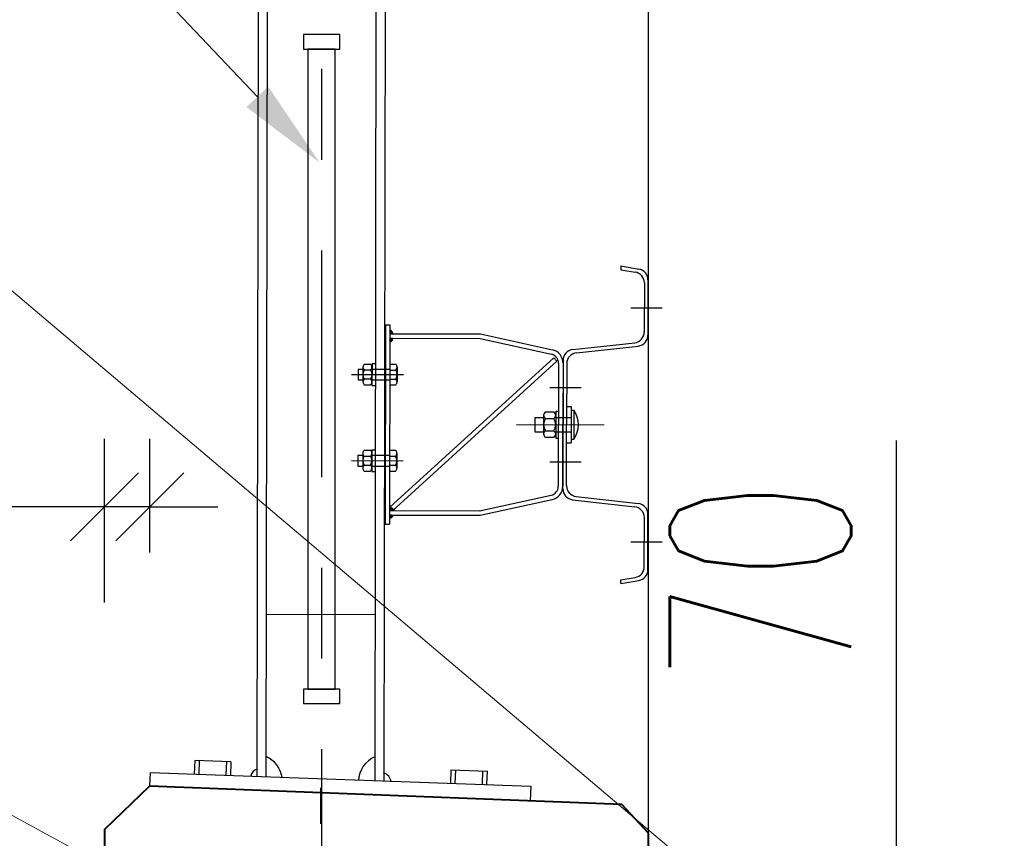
# Model space of a CAD drawing. Header units: metres. Extents: x -912764 to -454925, y -2226138 to -1112338.
# Tile 51 of 256: x -456251.935 to -456250.849, y -1113065.475 to -1113064.573. Entities that reach past the tile are written whole.
import ezdxf
from ezdxf import colors
from ezdxf.entities.mleader import LeaderData, LeaderLine
from ezdxf.math import Vec2, Vec3

# ---------------------------------------------------------------- set-up
doc = ezdxf.new("R2010")
doc.units = ezdxf.units.M
for name, pattern in [('DASHDOT2', [0.375, 0.25, -0.0625, 0, -0.0625]), ('SOLID', [0]), ('ČÁRKOVANÁ', [19.05, 12.7, -6.35])]:
    doc.linetypes.add(name, pattern=pattern)
for name, color, linetype in [('018-ZSvodidlo', 8, 'Continuous'), ('025', 1, 'Continuous'), ('025-OSY', 4, 'DASHDOT2'), ('025-ZSvodidlo', 1, 'Continuous'), ('C3D_ZPR', 7, 'Continuous'), ('p_koty', 7, 'Continuous')]:
    doc.layers.add(name, color=color, linetype=linetype)
doc.layers.add('1', color=7, linetype='Continuous', lineweight=15)
doc.layers.add('_NOVÝ STAV', color=1, linetype='Continuous', lineweight=30)
doc.layers.add('PDF2_13', color=140, linetype='Continuous', true_color=0x00bfff)
doc.styles.add('Romans', font='romans.shx')
doc.styles.add('StandardUzky', font='simplex.shx', dxfattribs={"width": 0.65})
doc.styles.add('znacky', font='arial.ttf')
doc.dimstyles.new('1000', dxfattribs={"dimscale": 0.5, "dimtxt": 1, "dimasz": 0.6, "dimexe": 0.3, "dimexo": 0.5, "dimgap": 0.5, "dimtad": 1, "dimzin": 1, "dimdsep": 46, "dimtxsty": 'znacky', "dimblk": 'OBLIQUE', "dimcen": 1, "dimdle": 0.3, "dimclrd": 256, "dimclre": 256, "dimclrt": 256, "dimadec": 3, "dimazin": 0, "dimtfac": 1, "dimtmove": 0, "dimatfit": 3, "dimldrblk": 'OBLIQUE', "dimfxl": 1, "dimlwd": -1, "dimlwe": -1, "dimarcsym": 0})

# ---------------------------------------------------------------- blocks, each defined once
blk = doc.blocks.new('_Oblique')
at = {"color": 0, "linetype": 'ByBlock', "lineweight": -2}
blk.add_line((-0.5, -0.5), (0.5, 0.5), dxfattribs=at)
blk = doc.blocks.new('*D254')
at = {"layer": 'C3D_ZPR', "color": 1, "transparency": 16777216}
for p, q in [((-456251.2418, -1113064.4011), (-456251.2418, -1113064.0761)), ((-456250.7418, -1113064.4011), (-456250.7418, -1113064.0761)), ((-456251.3168, -1113064.1511), (-456250.6668, -1113064.1511))]:
    blk.add_line(p, q, dxfattribs=at)
at = {"layer": 'Defpoints', "color": 0, "lineweight": 50, "transparency": 16777216}
for p in [(-456250.7418, -1113064.1511), (-456251.2418, -1113065.3585), (-456250.7418, -1113065.3585)]:
    blk.add_point(p, dxfattribs=at)
at = {"layer": 'C3D_ZPR', "color": 1, "transparency": 16777216, "xscale": 0.075, "yscale": 0.075, "zscale": 0.075, "rotation": 180}
blk.add_blockref('_Oblique', (-456251.2418, -1113064.1511), dxfattribs=at)
at = {"layer": 'C3D_ZPR', "color": 1, "transparency": 16777216, "xscale": 0.075, "yscale": 0.075, "zscale": 0.075}
blk.add_blockref('_Oblique', (-456250.7418, -1113064.1511), dxfattribs=at)
at = {"layer": 'C3D_ZPR', "color": 1, "transparency": 16777216, "insert": (-456250.9918, -1113064.0011), "char_height": 0.2, "attachment_point": 5, "style": 'StandardUzky'}
blk.add_mtext('500', dxfattribs=at)
blk = doc.blocks.new('*D255')
at = {"layer": 'C3D_ZPR', "color": 1, "transparency": 16777216}
for p, q in [((-456251.8419, -1113064.4011), (-456251.8419, -1113064.0761)), ((-456251.2418, -1113064.4011), (-456251.2418, -1113064.0761)), ((-456251.9169, -1113064.1511), (-456251.1668, -1113064.1511))]:
    blk.add_line(p, q, dxfattribs=at)
at = {"layer": 'Defpoints', "color": 0, "lineweight": 50, "transparency": 16777216}
for p in [(-456251.2418, -1113064.1511), (-456251.8419, -1113065.4656), (-456251.2418, -1113065.5223)]:
    blk.add_point(p, dxfattribs=at)
at = {"layer": 'C3D_ZPR', "color": 1, "transparency": 16777216, "xscale": 0.075, "yscale": 0.075, "zscale": 0.075, "rotation": 180}
blk.add_blockref('_Oblique', (-456251.8419, -1113064.1511), dxfattribs=at)
at = {"layer": 'C3D_ZPR', "color": 1, "transparency": 16777216, "xscale": 0.075, "yscale": 0.075, "zscale": 0.075}
blk.add_blockref('_Oblique', (-456251.2418, -1113064.1511), dxfattribs=at)
at = {"layer": 'C3D_ZPR', "color": 1, "transparency": 16777216, "insert": (-456251.5419, -1113064.0011), "char_height": 0.2, "attachment_point": 5, "style": 'StandardUzky'}
blk.add_mtext('600', dxfattribs=at)
blk = doc.blocks.new('*D258')
at = {"layer": 'C3D_ZPR', "color": 1, "transparency": 16777216}
for p, q in [((-456251.8419, -1113065.2156), (-456251.8419, -1113065.035)), ((-456251.7919, -1113065.1604), (-456251.7919, -1113065.035)), ((-456251.8419, -1113065.11), (-456252.5981, -1113065.11)), ((-456251.7919, -1113065.11), (-456251.8419, -1113065.11)), ((-456251.7919, -1113065.11), (-456251.7169, -1113065.11))]:
    blk.add_line(p, q, dxfattribs=at)
at = {"layer": 'Defpoints', "color": 0, "lineweight": 50, "transparency": 16777216}
for p in [(-456251.7919, -1113065.11), (-456251.7919, -1113065.4104), (-456251.8419, -1113065.4656)]:
    blk.add_point(p, dxfattribs=at)
at = {"layer": 'C3D_ZPR', "color": 1, "transparency": 16777216, "xscale": 0.075, "yscale": 0.075, "zscale": 0.075}
blk.add_blockref('_Oblique', (-456251.8419, -1113065.11), dxfattribs=at)
at = {"layer": 'C3D_ZPR', "color": 1, "transparency": 16777216, "xscale": 0.075, "yscale": 0.075, "zscale": 0.075, "rotation": 180}
blk.add_blockref('_Oblique', (-456251.7919, -1113065.11), dxfattribs=at)
at = {"layer": 'C3D_ZPR', "color": 1, "transparency": 16777216, "insert": (-456252.35, -1113064.9409), "char_height": 0.2, "attachment_point": 5, "style": 'StandardUzky'}
blk.add_mtext('0,05', dxfattribs=at)
blk = doc.blocks.new('*D259')
at = {"layer": 'C3D_ZPR', "color": 1, "transparency": 16777216}
for p, q in [((-456250.9682, -1113065.5223), (-456250.9682, -1113065.0368)), ((-456251.0854, -1113065.5223), (-456250.8932, -1113065.5223)), ((-456250.9682, -1113065.5923), (-456250.9682, -1113065.5223)), ((-456251.0854, -1113065.5923), (-456250.8932, -1113065.5923)), ((-456250.9682, -1113065.5923), (-456250.9682, -1113065.6673))]:
    blk.add_line(p, q, dxfattribs=at)
at = {"layer": 'Defpoints', "color": 0, "lineweight": 50, "transparency": 16777216}
for p in [(-456251.3354, -1113065.5223), (-456251.3354, -1113065.5923), (-456250.9682, -1113065.5923)]:
    blk.add_point(p, dxfattribs=at)
at = {"layer": 'C3D_ZPR', "color": 1, "transparency": 16777216, "xscale": 0.075, "yscale": 0.075, "zscale": 0.075}
for p, rotation in [((-456250.9682, -1113065.5223), 270), ((-456250.9682, -1113065.5923), 90)]:
    blk.add_blockref('_Oblique', p, dxfattribs=dict(at, rotation=rotation))
at = {"layer": 'C3D_ZPR', "color": 1, "transparency": 16777216, "insert": (-456251.1182, -1113065.192), "char_height": 0.2, "attachment_point": 5, "rotation": 90, "style": 'StandardUzky'}
blk.add_mtext('70', dxfattribs=at)
blk = doc.blocks.new('*D264')
at = {"layer": 'C3D_ZPR', "color": 1, "transparency": 16777216}
for p, q in [((-456250.4662, -1113065.363), (-456250.4662, -1113065.5923)), ((-456250.7162, -1113065.438), (-456250.3912, -1113065.438)), ((-456250.7162, -1113065.5923), (-456250.3912, -1113065.5923)), ((-456250.4662, -1113065.5923), (-456250.4662, -1113066.083))]:
    blk.add_line(p, q, dxfattribs=at)
at = {"layer": 'Defpoints', "color": 0, "lineweight": 50, "transparency": 16777216}
for p in [(-456251.2714, -1113065.438), (-456251.2418, -1113065.5923), (-456250.4662, -1113065.5923)]:
    blk.add_point(p, dxfattribs=at)
at = {"layer": 'C3D_ZPR', "color": 1, "transparency": 16777216, "xscale": 0.075, "yscale": 0.075, "zscale": 0.075}
for p, rotation in [((-456250.4662, -1113065.438), 90), ((-456250.4662, -1113065.5923), 270)]:
    blk.add_blockref('_Oblique', p, dxfattribs=dict(at, rotation=rotation))
at = {"layer": 'C3D_ZPR', "color": 1, "transparency": 16777216, "insert": (-456250.6162, -1113065.8751), "char_height": 0.2, "attachment_point": 5, "rotation": 90, "style": 'StandardUzky'}
blk.add_mtext('154', dxfattribs=at)
blk = doc.blocks.new('A$C021ef3a7')
at = {"layer": '018-ZSvodidlo', "color": 1}
blk.add_line((-0.1038, -0.5175), (-0.2238, -0.5173), dxfattribs=at)
at = {"layer": '025', "color": 1}
blk.add_line((-0.164, -0.7084), (-0.164, -0.7479), dxfattribs=at)
at = {"layer": '025-OSY', "color": 1}
blk.add_line((-0.1628, 0.4343), (-0.1628, -0.8139), dxfattribs=at)
at = {"layer": '025-ZSvodidlo', "color": 1}
for p, q in [((-0.2327, 0.2052), (-0.2341, -0.6955)), ((-0.2227, 0.2052), (-0.2241, -0.6959)), ((-0.1027, 0.205), (-0.1041, -0.7009)), ((-0.0927, 0.205), (-0.0941, -0.7013)), ((0.1674, -0.1329), (0.1673, -0.137)), ((0.1673, -0.137), (0.1833, -0.1397)), ((0.1674, -0.1329), (0.1873, -0.1363)), ((0.1933, -0.1515), (0.1932, -0.2057)), ((0.1973, -0.1482), (0.1972, -0.2092)), ((0.1784, -0.179), (0.2129, -0.179)), ((-0.0924, -0.1976), (-0.0927, -0.4176)), ((-0.0924, -0.1976), (-0.0874, -0.1976)), ((-0.0874, -0.1976), (-0.0877, -0.4176)), ((-0.0874, -0.2041), (-0.087, -0.2037)), ((-0.0874, -0.2045), (-0.0867, -0.2038)), ((-0.0837, -0.2076), (-0.0874, -0.2039)), ((-0.0874, -0.205), (-0.0864, -0.204)), ((-0.0874, -0.2054), (-0.0861, -0.2041)), ((-0.0874, -0.2058), (-0.0858, -0.2043)), ((-0.0842, -0.2076), (-0.0874, -0.2044)), ((-0.0874, -0.2063), (-0.0856, -0.2045)), ((-0.0874, -0.2067), (-0.0854, -0.2047)), ((-0.0846, -0.2076), (-0.0874, -0.2048)), ((-0.0874, -0.2072), (-0.0852, -0.205)), ((-0.0874, -0.2076), (-0.085, -0.2052)), ((-0.0851, -0.2076), (-0.0874, -0.2053)), ((-0.0855, -0.2076), (-0.0874, -0.2057)), ((-0.086, -0.2076), (-0.0874, -0.2061)), ((-0.0844, -0.2065), (-0.0873, -0.2035)), ((-0.0869, -0.2076), (-0.0848, -0.2055)), ((-0.0847, -0.2057), (-0.0866, -0.2038)), ((-0.0865, -0.2076), (-0.0847, -0.2058)), ((-0.086, -0.2076), (-0.0845, -0.2061)), ((-0.0864, -0.2076), (-0.0874, -0.2066)), ((-0.0868, -0.2076), (-0.0874, -0.207)), ((-0.0874, -0.2076), (0.0126, -0.2077)), ((-0.0874, -0.2126), (0.0121, -0.2127)), ((-0.0874, -0.2129), (-0.087, -0.2126)), ((-0.0874, -0.2134), (-0.0866, -0.2126)), ((-0.0874, -0.2138), (-0.0862, -0.2126)), ((-0.0874, -0.2142), (-0.0857, -0.2126)), ((-0.0874, -0.2147), (-0.0853, -0.2126)), ((-0.0874, -0.2151), (-0.0848, -0.2126)), ((-0.0874, -0.2156), (-0.0844, -0.2126)), ((-0.0874, -0.216), (-0.0841, -0.2127)), ((-0.085, -0.2152), (-0.0874, -0.2128)), ((-0.0852, -0.2154), (-0.0874, -0.2132)), ((-0.0854, -0.2156), (-0.0874, -0.2137)), ((-0.0857, -0.2158), (-0.0874, -0.2141)), ((-0.0859, -0.216), (-0.0874, -0.2145)), ((-0.0862, -0.2162), (-0.0874, -0.215)), ((-0.0865, -0.2163), (-0.0874, -0.2154)), ((-0.0868, -0.2164), (-0.0874, -0.2159)), ((-0.0872, -0.2165), (-0.0874, -0.2163)), ((-0.0848, -0.2149), (-0.0871, -0.2126)), ((-0.087, -0.2165), (-0.0843, -0.2138)), ((-0.0846, -0.2147), (-0.0867, -0.2126)), ((-0.0845, -0.2144), (-0.0863, -0.2126)), ((-0.0863, -0.2162), (-0.0846, -0.2145)), ((-0.0844, -0.214), (-0.0858, -0.2126)), ((-0.0856, -0.2076), (-0.0844, -0.2064)), ((-0.0842, -0.2137), (-0.0854, -0.2126)), ((-0.0851, -0.2076), (-0.0843, -0.2068)), ((-0.0842, -0.2133), (-0.0849, -0.2126)), ((-0.0841, -0.213), (-0.0845, -0.2126)), ((0.0121, -0.2127), (0.0907, -0.2301)), ((0.0126, -0.2077), (0.0918, -0.2252)), ((0.1143, -0.2251), (0.1829, -0.2176)), ((0.1183, -0.2287), (0.1869, -0.2212)), ((-0.0874, -0.3989), (0.0934, -0.234)), ((-0.0841, -0.4026), (0.0967, -0.2377)), ((0.0967, -0.2377), (0.0934, -0.234)), ((0.1036, -0.237), (0.1035, -0.3078)), ((-0.1224, -0.2465), (-0.1225, -0.2585)), ((-0.1224, -0.2465), (-0.1171, -0.2465)), ((-0.1171, -0.2443), (-0.1172, -0.261)), ((-0.1156, -0.241), (-0.1087, -0.241)), ((-0.1156, -0.2475), (-0.1087, -0.2475)), ((-0.1071, -0.2405), (-0.1072, -0.2645)), ((-0.1071, -0.2405), (-0.1041, -0.2405)), ((-0.1071, -0.2465), (-0.0874, -0.2466)), ((-0.0874, -0.2411), (-0.081, -0.2411)), ((-0.0874, -0.2476), (-0.081, -0.2476)), ((-0.0795, -0.2443), (-0.0795, -0.2608)), ((0.0986, -0.2399), (0.0984, -0.3757)), ((0.1036, -0.2399), (0.1034, -0.3757)), ((0.1036, -0.24), (0.1035, -0.3078)), ((0.1076, -0.2406), (0.1075, -0.3079)), ((-0.1297, -0.2525), (-0.0745, -0.2526)), ((-0.1277, -0.2525), (-0.0725, -0.2526)), ((-0.1225, -0.2585), (-0.1172, -0.2585)), ((-0.1156, -0.2575), (-0.1087, -0.2575)), ((-0.1072, -0.2585), (-0.0875, -0.2586)), ((-0.0875, -0.2576), (-0.081, -0.2576)), ((-0.1156, -0.264), (-0.1087, -0.264)), ((-0.1072, -0.2645), (-0.1042, -0.2645)), ((-0.0875, -0.2641), (-0.081, -0.2641)), ((0.0892, -0.2668), (0.1237, -0.2669)), ((0.0955, -0.2928), (0.0955, -0.3228)), ((0.0955, -0.2928), (0.0985, -0.2928)), ((0.1075, -0.2879), (0.1125, -0.2879)), ((0.1075, -0.2899), (0.1075, -0.3079)), ((0.1075, -0.2914), (0.1075, -0.3079)), ((0.1125, -0.2879), (0.1124, -0.3279)), ((0.1125, -0.2919), (0.1155, -0.2919)), ((0.1155, -0.2919), (0.1155, -0.3239)), ((0.0725, -0.2998), (0.0822, -0.2998)), ((0.0725, -0.2998), (0.0725, -0.3158)), ((0.0822, -0.2969), (0.0822, -0.3191)), ((0.0843, -0.2938), (0.0934, -0.2938)), ((0.0843, -0.3012), (0.0934, -0.3012)), ((0.0955, -0.2999), (0.1125, -0.2999)), ((0.0521, -0.3078), (0.1488, -0.3079)), ((0.0672, -0.3078), (0.1225, -0.3079)), ((0.0842, -0.3145), (0.0934, -0.3145)), ((0.1034, -0.3787), (0.1035, -0.3078)), ((0.1074, -0.3751), (0.1075, -0.3079)), ((0.1074, -0.3259), (0.1075, -0.3079)), ((0.1075, -0.3244), (0.1075, -0.3079)), ((0.0725, -0.3158), (0.0822, -0.3158)), ((0.0842, -0.3218), (0.0934, -0.3218)), ((0.0955, -0.3158), (0.1125, -0.3158)), ((0.0955, -0.3228), (0.0985, -0.3228)), ((0.1125, -0.3239), (0.1155, -0.3239)), ((-0.1157, -0.336), (-0.1088, -0.336)), ((-0.1073, -0.3355), (-0.1073, -0.3595)), ((-0.1073, -0.3355), (-0.1043, -0.3355)), ((-0.0876, -0.3361), (-0.0811, -0.3361)), ((0.1074, -0.3279), (0.1124, -0.3279)), ((-0.1299, -0.3475), (-0.0746, -0.3476)), ((-0.1279, -0.3475), (-0.0726, -0.3476)), ((-0.1226, -0.3415), (-0.1173, -0.3415)), ((-0.1226, -0.3415), (-0.1226, -0.3535)), ((-0.1173, -0.3393), (-0.1173, -0.356)), ((-0.1157, -0.3425), (-0.1088, -0.3425)), ((-0.1073, -0.3415), (-0.0876, -0.3416)), ((-0.0876, -0.3426), (-0.0811, -0.3426)), ((-0.0796, -0.3393), (-0.0797, -0.3558)), ((-0.1226, -0.3535), (-0.1173, -0.3535)), ((-0.1157, -0.3525), (-0.1089, -0.3525)), ((-0.1073, -0.3535), (-0.0876, -0.3536)), ((-0.0876, -0.3526), (-0.0812, -0.3526)), ((0.0891, -0.3488), (0.1235, -0.3489)), ((-0.1157, -0.359), (-0.1089, -0.359)), ((-0.1073, -0.3595), (-0.1043, -0.3595)), ((-0.0876, -0.3591), (-0.0812, -0.3591)), ((0.0113, -0.4028), (0.0905, -0.3855)), ((0.0123, -0.4077), (0.0916, -0.3904)), ((0.114, -0.3906), (0.1827, -0.3984)), ((0.118, -0.3871), (0.1867, -0.3948)), ((-0.0827, -0.4026), (-0.0877, -0.3976)), ((-0.0877, -0.3979), (-0.0874, -0.3977)), ((-0.083, -0.4026), (-0.0877, -0.3978)), ((-0.0877, -0.3981), (-0.0873, -0.3978)), ((-0.0877, -0.3983), (-0.0872, -0.3979)), ((-0.0877, -0.3986), (-0.0871, -0.398)), ((-0.0832, -0.4026), (-0.0877, -0.3981)), ((-0.0877, -0.3988), (-0.087, -0.3981)), ((-0.0877, -0.399), (-0.0868, -0.3982)), ((-0.0834, -0.4026), (-0.0877, -0.3983)), ((-0.0877, -0.3992), (-0.0867, -0.3983)), ((-0.0877, -0.3994), (-0.0866, -0.3984)), ((-0.0836, -0.4026), (-0.0877, -0.3985)), ((-0.0877, -0.3997), (-0.0865, -0.3985)), ((-0.0877, -0.3999), (-0.0864, -0.3986)), ((-0.0838, -0.4026), (-0.0877, -0.3987)), ((-0.0877, -0.4001), (-0.0863, -0.3987)), ((-0.0877, -0.4003), (-0.0862, -0.3988)), ((-0.0841, -0.4026), (-0.0877, -0.3989)), ((-0.0877, -0.4005), (-0.0861, -0.3989)), ((-0.0877, -0.4008), (-0.0859, -0.3991)), ((-0.0843, -0.4026), (-0.0877, -0.3992)), ((-0.0877, -0.401), (-0.0858, -0.3992)), ((-0.0877, -0.4012), (-0.0857, -0.3993)), ((-0.0845, -0.4026), (-0.0877, -0.3994)), ((-0.0877, -0.4014), (-0.0856, -0.3994)), ((-0.0877, -0.4016), (-0.0855, -0.3995)), ((-0.0847, -0.4026), (-0.0877, -0.3996)), ((-0.0877, -0.4019), (-0.0854, -0.3996)), ((-0.0877, -0.4021), (-0.0853, -0.3997)), ((-0.0849, -0.4026), (-0.0877, -0.3998)), ((-0.0877, -0.4023), (-0.0851, -0.3998)), ((-0.0877, -0.4025), (-0.0851, -0.3999)), ((-0.0852, -0.4026), (-0.0877, -0.4001)), ((-0.0854, -0.4026), (-0.0877, -0.4003)), ((-0.0856, -0.4026), (-0.0877, -0.4005)), ((-0.0858, -0.4026), (-0.0877, -0.4007)), ((-0.086, -0.4026), (-0.0877, -0.4009)), ((-0.0863, -0.4026), (-0.0877, -0.4012)), ((-0.0865, -0.4026), (-0.0877, -0.4014)), ((-0.0867, -0.4026), (-0.0877, -0.4016)), ((-0.0869, -0.4026), (-0.0877, -0.4018)), ((-0.0851, -0.3999), (-0.0874, -0.3977)), ((-0.0874, -0.4025), (-0.0849, -0.4)), ((-0.0873, -0.4026), (-0.0848, -0.4001)), ((-0.087, -0.4026), (-0.0847, -0.4002)), ((-0.0868, -0.4026), (-0.0846, -0.4004)), ((-0.0866, -0.4026), (-0.0845, -0.4005)), ((-0.0864, -0.4026), (-0.0844, -0.4006)), ((-0.0861, -0.4026), (-0.0843, -0.4007)), ((-0.0859, -0.4026), (-0.0842, -0.4008)), ((-0.0857, -0.4026), (-0.0841, -0.4009)), ((-0.0855, -0.4026), (-0.0839, -0.401)), ((-0.0853, -0.4026), (-0.0838, -0.4011)), ((-0.0824, -0.4026), (-0.0851, -0.3999)), ((-0.085, -0.4026), (-0.0837, -0.4012)), ((-0.0848, -0.4026), (-0.0836, -0.4014)), ((-0.0846, -0.4026), (-0.0835, -0.4015)), ((-0.0844, -0.4026), (-0.0834, -0.4016)), ((-0.0842, -0.4026), (-0.0833, -0.4017)), ((-0.0839, -0.4026), (-0.0832, -0.4018)), ((-0.0871, -0.4026), (-0.0877, -0.402)), ((-0.0874, -0.4025), (-0.0877, -0.4023)), ((-0.0877, -0.4026), (0.0123, -0.4027)), ((-0.0877, -0.4076), (0.0123, -0.4077)), ((-0.0853, -0.4099), (-0.0877, -0.4076)), ((-0.0877, -0.4078), (-0.0874, -0.4076)), ((-0.0877, -0.4081), (-0.0872, -0.4076)), ((-0.0877, -0.4083), (-0.087, -0.4076)), ((-0.0877, -0.4085), (-0.0867, -0.4076)), ((-0.0877, -0.4087), (-0.0865, -0.4076)), ((-0.0877, -0.4089), (-0.0863, -0.4076)), ((-0.0877, -0.4092), (-0.0861, -0.4076)), ((-0.0877, -0.4094), (-0.0859, -0.4076)), ((-0.0877, -0.4096), (-0.0856, -0.4076)), ((-0.0877, -0.4098), (-0.0854, -0.4076)), ((-0.0877, -0.41), (-0.0852, -0.4076)), ((-0.0877, -0.4103), (-0.085, -0.4076)), ((-0.0877, -0.4105), (-0.0847, -0.4076)), ((-0.0877, -0.4107), (-0.0845, -0.4076)), ((-0.0877, -0.4109), (-0.0843, -0.4076)), ((-0.0855, -0.41), (-0.0877, -0.4078)), ((-0.0856, -0.4101), (-0.0877, -0.408)), ((-0.0857, -0.4102), (-0.0877, -0.4082)), ((-0.0859, -0.4103), (-0.0877, -0.4084)), ((-0.086, -0.4104), (-0.0877, -0.4087)), ((-0.0861, -0.4104), (-0.0877, -0.4089)), ((-0.0863, -0.4105), (-0.0877, -0.4091)), ((-0.0864, -0.4106), (-0.0877, -0.4093)), ((-0.0866, -0.4107), (-0.0877, -0.4096)), ((-0.0867, -0.4107), (-0.0877, -0.4098)), ((-0.0869, -0.4108), (-0.0877, -0.41)), ((-0.087, -0.4109), (-0.0877, -0.4102)), ((-0.0872, -0.4109), (-0.0877, -0.4104)), ((-0.0874, -0.411), (-0.0877, -0.4107)), ((-0.0875, -0.411), (-0.0877, -0.4109)), ((-0.0876, -0.411), (-0.0841, -0.4076)), ((-0.0852, -0.4098), (-0.0875, -0.4076)), ((-0.0873, -0.411), (-0.0839, -0.4076)), ((-0.0851, -0.4097), (-0.0872, -0.4076)), ((-0.085, -0.4096), (-0.087, -0.4076)), ((-0.0869, -0.4108), (-0.0836, -0.4076)), ((-0.0849, -0.4095), (-0.0868, -0.4076)), ((-0.0848, -0.4094), (-0.0866, -0.4076)), ((-0.0847, -0.4092), (-0.0864, -0.4076)), ((-0.0846, -0.4091), (-0.0861, -0.4076)), ((-0.086, -0.4104), (-0.0841, -0.4085)), ((-0.0845, -0.409), (-0.0859, -0.4076)), ((-0.0844, -0.4089), (-0.0857, -0.4076)), ((-0.0843, -0.4087), (-0.0855, -0.4076)), ((-0.0842, -0.4086), (-0.0853, -0.4076)), ((-0.0841, -0.4085), (-0.085, -0.4076)), ((-0.084, -0.4083), (-0.0842, -0.4081)), ((-0.0837, -0.4026), (-0.0831, -0.4019)), ((-0.0835, -0.4026), (-0.0829, -0.402)), ((-0.0833, -0.4026), (-0.0828, -0.4021)), ((-0.083, -0.4026), (-0.0827, -0.4022)), ((-0.0828, -0.4026), (-0.0826, -0.4024)), ((-0.0826, -0.4026), (-0.0825, -0.4025)), ((0.1932, -0.4644), (0.1933, -0.4103)), ((0.1972, -0.4678), (0.1973, -0.4067)), ((-0.0927, -0.4176), (-0.0877, -0.4176)), ((0.1784, -0.437), (0.2129, -0.437)), ((0.1672, -0.4789), (0.1832, -0.4762)), ((0.1672, -0.4829), (0.1672, -0.4789)), ((0.1672, -0.4829), (0.1872, -0.4796))]:
    blk.add_line(p, q, dxfattribs=at)
for points in [[(-0.1428, 0.1223), (-0.1828, 0.1223), (-0.1828, 0.1063), (-0.1428, 0.1063)], [(-0.1478, 0.1063), (-0.1778, 0.1063), (-0.1778, -0.5994), (-0.1478, -0.5994)], [(-0.1428, -0.5994), (-0.1828, -0.5994), (-0.1828, -0.6154), (-0.1428, -0.6154)]]:
    blk.add_lwpolyline(points, close=True, dxfattribs=at)
for centre, radius, start, end in [((0.1813, -0.1515), 0.012, 359.9152, 80.4529), ((0.1853, -0.1481), 0.012, 359.9152, 80.4529), ((-0.0886, -0.2077), 0.00439, 1.8636, 73.4325), ((0.1812, -0.2056), 0.012, 276.2554, 359.9152), ((-0.0881, -0.2127), 0.00397, 280.1148, 1.4558), ((0.1852, -0.2092), 0.012, 276.2554, 359.9152), ((0.0886, -0.2399), 0.015, 359.9152, 77.5198), ((0.1156, -0.237), 0.012, 96.2554, 179.9152), ((0.0886, -0.2399), 0.01, 359.9152, 77.5198), ((0.1196, -0.2406), 0.012, 96.2554, 179.9152), ((-0.1086, -0.2525), 0.0086, 144.3855, 215.4448), ((-0.1128, -0.2443), 0.00429, 130.6574, 229.173), ((-0.1115, -0.2443), 0.00429, 310.6574, 49.173), ((-0.1157, -0.2525), 0.0086, 324.3855, 35.4448), ((-0.0838, -0.2443), 0.00429, 310.6574, 49.173), ((-0.088, -0.2526), 0.0086, 324.3855, 35.4448), ((-0.1128, -0.2608), 0.00429, 130.6574, 229.173), ((-0.1115, -0.2608), 0.00429, 310.6574, 49.173), ((-0.0838, -0.2608), 0.00429, 310.6574, 49.173), ((0.0924, -0.3078), 0.0281, 325.2071, 34.6232), ((0.0936, -0.3078), 0.0114, 144.3855, 215.4448), ((0.0865, -0.2975), 0.00429, 120.8683, 238.9621), ((0.0912, -0.2975), 0.00429, 300.8683, 58.9621), ((0.0841, -0.3078), 0.0114, 324.3855, 35.4448), ((0.0864, -0.3181), 0.00429, 120.8683, 238.9621), ((0.0912, -0.3182), 0.00429, 300.8683, 58.9621), ((-0.1129, -0.3393), 0.00429, 130.6574, 229.173), ((-0.1116, -0.3393), 0.00429, 310.6574, 49.173), ((-0.0839, -0.3393), 0.00429, 310.6574, 49.173), ((-0.1087, -0.3475), 0.0086, 144.3855, 215.4448), ((-0.1159, -0.3475), 0.0086, 324.3855, 35.4448), ((-0.0882, -0.3476), 0.0086, 324.3855, 35.4448), ((-0.1129, -0.3558), 0.00429, 130.6574, 229.173), ((-0.1117, -0.3558), 0.00429, 310.6574, 49.173), ((-0.084, -0.3558), 0.00429, 310.6574, 49.173), ((0.0884, -0.3758), 0.01, 282.3106, 359.9152), ((0.0884, -0.3758), 0.015, 282.3106, 359.9152), ((0.1154, -0.3787), 0.012, 179.9152, 263.575), ((0.1194, -0.3751), 0.012, 179.9152, 263.575), ((-0.0882, -0.4009), 0.00328, 75.3716, 80.4343), ((0.1813, -0.4103), 0.012, 359.9152, 83.575), ((0.1853, -0.4067), 0.012, 359.9152, 83.575), ((-0.089, -0.4055), 0.00578, 283.7111, 338.7199), ((0.1812, -0.4644), 0.012, 279.3775, 359.9152), ((0.1852, -0.4678), 0.012, 279.3775, 359.9152), ((-0.236, -0.7012), 0.03, 8.7345, 66.3892), ((-0.092, -0.7015), 0.03, 113.4411, 177.5723), ((-0.232, -0.6963), 0.00869, 103.2926, 174.7741), ((-0.0976, -0.7028), 0.0115, 5.6314, 73.7094)]:
    blk.add_arc(centre, radius, start, end, dxfattribs=at)

msp = doc.modelspace()

# ---------------------------------------------------------------- linework, layer by layer
for p, q in [((-456251.7916, -1113065.4028), (-456251.7922, -1113065.4179)), ((-456251.7916, -1113065.4028), (-456251.3718, -1113065.4181)), ((-456251.3718, -1113065.4181), (-456251.3724, -1113065.4338))]:
    msp.add_line(p, q)
at = {"layer": '_NOVÝ STAV', "linetype": 'SOLID'}
msp.add_line((-456251.2418, -1113065.4698), (-456251.2418, -1113063.2651), dxfattribs=at)
at = {"layer": 'p_koty'}
for p, q in [((-456251.7424, -1113065.3895), (-456251.743, -1113065.4045)), ((-456251.7025, -1113065.391), (-456251.7424, -1113065.3896)), ((-456251.7374, -1113065.3897), (-456251.738, -1113065.4047)), ((-456251.7075, -1113065.3909), (-456251.7081, -1113065.4058)), ((-456251.7025, -1113065.3911), (-456251.7031, -1113065.406)), ((-456251.4599, -1113065.3999), (-456251.4604, -1113065.4149)), ((-456251.4599, -1113065.3998), (-456251.4199, -1113065.4013)), ((-456251.4549, -1113065.4), (-456251.4554, -1113065.415)), ((-456251.4249, -1113065.4011), (-456251.4254, -1113065.4161)), ((-456251.4199, -1113065.4012), (-456251.4204, -1113065.4162))]:
    msp.add_line(p, q, dxfattribs=at)
at = {"layer": 'PDF2_13', "color": 1, "linetype": 'Continuous', "lineweight": 40}
msp.add_lwpolyline([(-456251.2418, -1113065.7132), (-456251.2418, -1113065.4698), (-456251.2714, -1113065.438), (-456251.7922, -1113065.4179), (-456251.8419, -1113065.4656), (-456251.8419, -1113065.7175), (-456251.807, -1113065.7164), (-456251.7975, -1113065.7058), (-456251.7869, -1113065.7153), (-456251.6914, -1113065.7132), (-456251.6914, -1113067.3222)], dxfattribs=at)

# ---------------------------------------------------------------- block references
at = {"layer": '_NOVÝ STAV', "linetype": 'SOLID'}
msp.add_blockref('A$C021ef3a7', (-456251.4397, -1113064.7115), dxfattribs=at)

# ---------------------------------------------------------------- dimensions: what is measured, and where the dimension line sits
at = {"layer": 'C3D_ZPR'}
for base, p1, p2, picture, middle in [((-456251.2418, -1113064.1511), (-456251.8419, -1113065.4656), (-456251.2418, -1113065.5223), '*D255', (-456251.5419, -1113064.0011)), ((-456250.7418, -1113064.1511), (-456251.2418, -1113065.3585), (-456250.7418, -1113065.3585), '*D254', (-456250.9918, -1113064.0011))]:
    dim = msp.add_linear_dim(base=base, p1=p1, p2=p2, dimstyle='1000', override={"dimtxt": 0.4, "dimasz": 0.15, "dimexe": 0.15, "dimgap": 0.1, "dimdec": 0, "dimlfac": 1000, "dimdsep": 44, "dimtxsty": 'StandardUzky', "dimdle": 0.15, "dimclrd": 1, "dimclre": 1, "dimclrt": 1, "dimfxl": 0.5, "dimfxlon": 1}, dxfattribs=at)
    dim.commit()
    dim.dimension.update_dxf_attribs({"geometry": picture, "text_midpoint": middle})
dim = msp.add_linear_dim(base=(-456251.7919, -1113065.11), p1=(-456251.8419, -1113065.4656), p2=(-456251.7919, -1113065.4104), dimstyle='1000', override={"dimtxt": 0.4, "dimasz": 0.15, "dimexe": 0.15, "dimgap": 0.1, "dimdsep": 44, "dimtxsty": 'StandardUzky', "dimdle": 0.15, "dimclrd": 1, "dimclre": 1, "dimclrt": 1, "dimfxl": 0.5, "dimfxlon": 1}, dxfattribs=at)
dim.commit()
dim.dimension.update_dxf_attribs({"geometry": '*D258', "text_midpoint": (-456252.35, -1113065.11), "dimtype": 160})
dim = msp.add_linear_dim(base=(-456250.9682, -1113065.5923), p1=(-456251.3354, -1113065.5223), p2=(-456251.3354, -1113065.5923), angle=90, dimstyle='1000', override={"dimtxt": 0.4, "dimasz": 0.15, "dimexe": 0.15, "dimgap": 0.1, "dimdec": 0, "dimlfac": 1000, "dimdsep": 44, "dimtxsty": 'StandardUzky', "dimdle": 0.15, "dimclrd": 1, "dimclre": 1, "dimclrt": 1, "dimfxl": 0.5, "dimfxlon": 1}, dxfattribs=at)
dim.commit()
dim.dimension.update_dxf_attribs({"geometry": '*D259', "text_midpoint": (-456250.9682, -1113065.192), "dimtype": 160})
dim = msp.add_linear_dim(base=(-456250.4662, -1113065.5923), p1=(-456251.2714, -1113065.438), p2=(-456251.2418, -1113065.5923), angle=90, dimstyle='1000', override={"dimtxt": 0.4, "dimasz": 0.15, "dimexe": 0.15, "dimgap": 0.1, "dimdec": 0, "dimlfac": 1000, "dimdsep": 44, "dimtxsty": 'StandardUzky', "dimdle": 0.15, "dimclrd": 1, "dimclre": 1, "dimclrt": 1, "dimfxl": 0.5, "dimfxlon": 1}, dxfattribs=at)
dim.commit()
dim.dimension.update_dxf_attribs({"geometry": '*D264', "text_midpoint": (-456250.6162, -1113065.8751)})

# ---------------------------------------------------------------- leaders
at = {"layer": '1', "color": 1, "ltscale": 0.2}
ml = msp.add_multileader_mtext('Standard', dxfattribs=at)
ml.set_content('{\\fArial|b1|i0|c238|p34;\\LSILNIČNÍ ZÁCHYTNÝ SYSTÉM\\P}ZÁBRADELNÍ SVODIDLO TYPU ZSNH4/H2 S VODOROVNOU VÝPLNÍ', color=1, style='Romans')
ml.set_leader_properties(color=30, linetype='ČÁRKOVANÁ', lineweight=-1)
ml.build(insert=Vec2(0, 0))
ml.multileader.update_dxf_attribs({"dogleg_length": 2, "arrow_head_size": 0.1, "scale": 0.1})
ctx = ml.context
ctx.base_point, ctx.scale, ctx.char_height, ctx.arrow_head_size, ctx.landing_gap_size, ctx.plane_origin = Vec3(-456257.5341, -1113061.7158), 0.1, 0.125, 0.1, 0.05, Vec3(-456249.5778, -1113063.8975)
notes = []
notes.append((ctx, [(1, (1, 1, 0), (-456254.456, -1113061.7158), (-1, 0), 0.484, [(1, [(-456251.6046, -1113064.7305)], 0, [])])]))
ctx.mtext.insert, ctx.mtext.width, ctx.mtext.defined_height, ctx.mtext.flow_direction = Vec3(-456257.4841, -1113061.6533), 2.700967, 0.9367, 5
ml = msp.add_multileader_mtext('Standard', dxfattribs=at)
ml.set_content('{\\fArial|b1|i0|c238|p34;\\LKRAJNICE DLÁŽDĚNÁ\\P}TROJŘÁDEK ZE ŽULOVÉ KOSTKY 150x150mm', color=1, style='Romans')
ml.set_leader_properties(color=30, linetype='ČÁRKOVANÁ', lineweight=-1)
ml.build(insert=Vec2(0, 0))
ml.multileader.update_dxf_attribs({"dogleg_length": 2, "arrow_head_size": 0.1, "scale": 0.1})
ctx = ml.context
ctx.base_point, ctx.scale, ctx.char_height, ctx.arrow_head_size, ctx.landing_gap_size, ctx.plane_origin = Vec3(-456257.1292, -1113062.7124), 0.1, 0.125, 0.1, 0.05, Vec3(-456249.0671, -1113064.758)
notes.append((ctx, [(1, (1, 1, 0), (-456254.4975, -1113062.7124), (-1, 0), 0.6439, [(1, [(-456251.094, -1113065.591)], 0, [])])]))
ctx.mtext.insert, ctx.mtext.width, ctx.mtext.defined_height, ctx.mtext.flow_direction = Vec3(-456257.0792, -1113062.6499), 2.297423, 0.9367, 5
ml = msp.add_multileader_mtext('Standard', dxfattribs=at)
ml.set_content('{\\fArial|b1|i0|c238|p34;\\LBETONOVÉ LOŽE\\P\\pq*;}BETONOVÉ LOŽE tl.100mm Z BETONU C12/15', color=1, style='Romans')
ml.set_leader_properties(color=30, linetype='ČÁRKOVANÁ', lineweight=-1)
ml.build(insert=Vec2(0, 0))
ml.multileader.update_dxf_attribs({"dogleg_length": 2, "arrow_head_size": 0.1, "scale": 0.1})
ctx = ml.context
ctx.base_point, ctx.scale, ctx.char_height, ctx.arrow_head_size, ctx.landing_gap_size, ctx.plane_origin = Vec3(-456257.0411, -1113063.6262), 0.1, 0.125, 0.1, 0.05, Vec3(-456248.6688, -1113065.008)
notes.append((ctx, [(1, (1, 1, 0), (-456255.2994, -1113063.6262), (-1, 0), 0.169, [(1, [(-456251.2249, -1113065.841)], 0, [])])]))
ctx.mtext.insert, ctx.mtext.width, ctx.mtext.flow_direction = Vec3(-456256.9911, -1113063.5428), 1.703646, 5
for ctx, leaders in notes:
    for number, flags, end, landing, length, lines in leaders:
        leader = LeaderData()
        leader.index, (leader.has_last_leader_line, leader.has_dogleg_vector, leader.attachment_direction) = number, flags
        leader.last_leader_point, leader.dogleg_vector, leader.dogleg_length = Vec3(end), Vec3(landing), length
        for number, points, colour, breaks in lines:
            line = LeaderLine()
            line.index, line.vertices, line.color, line.breaks = number, Vec3.list(points), colors.encode_raw_color(colour), breaks
            leader.lines.append(line)
        ctx.leaders.append(leader)

doc.saveas('drawing.dxf')
